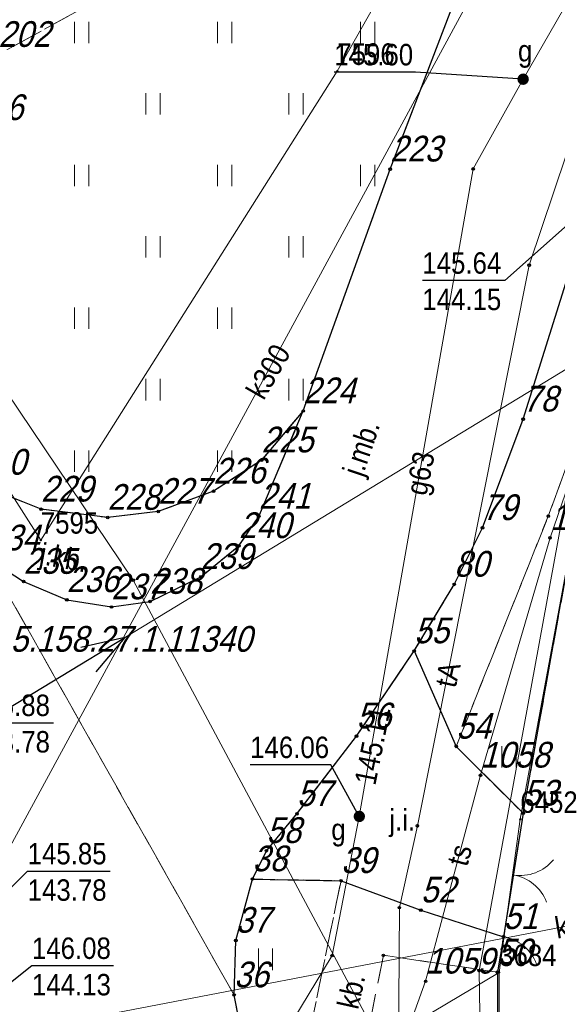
# Model space of a CAD drawing. Header units: metres. Extents: x 5551907 to 5556416, y 5709283 to 5712755.
# Tile 78 of 100: x 5554558 to 5554577, y 5710703 to 5710737. Entities that reach past the tile are written whole.
import ezdxf
from ezdxf.enums import TextEntityAlignment as Align

# ---------------------------------------------------------------- set-up
doc = ezdxf.new("R2010")
doc.units = ezdxf.units.M
for name, pattern in [('1.0_0.5', [1.5, 1, -0.5]), ('1.5_0.5', [2, 1.5, -0.5]), ('219-500', [0]), ('otob_500', [0]), ('otof_500', [0]), ('suep_nn_500', [0])]:
    doc.linetypes.add(name, pattern=pattern)
doc.layers.get('0').update_dxf_attribs({"color": 2, "lineweight": 5})
doc.styles.get("Standard").update_dxf_attribs({"font": 'Working1250', "width": 0.75})

# ---------------------------------------------------------------- blocks, each defined once
blk = doc.blocks.new('203')
at = {"linetype": 'Continuous', "lineweight": 0}
h = blk.add_hatch(color=0, dxfattribs=at)
edge = h.paths.add_edge_path()
edge.add_arc((0, 0), 0.045, 0, 360)
blk = doc.blocks.new('TU04')
at = {"color": 0, "linetype": 'Continuous', "lineweight": 13}
for p, q in [((0, 0), (0, 0.75)), ((0.5, 0), (0.5, 0.75))]:
    blk.add_line(p, q, dxfattribs=at)
blk = doc.blocks.new('US25')
at = {"linetype": 'Continuous', "lineweight": 0}
h = blk.add_hatch(color=0, dxfattribs=at)
edge = h.paths.add_edge_path()
edge.add_arc((0, 0), 0.2, 0, 360)
blk = doc.blocks.new('PW01')
at = {"linetype": 'Continuous', "lineweight": 13}
h = blk.add_hatch(color=0, dxfattribs=at)
edge = h.paths.add_edge_path()
edge.add_arc((0, 0), 0.045, 0, 360)
blk = doc.blocks.new('OK04')
at = {"color": 0, "linetype": 'Continuous', "lineweight": 0}
blk.add_arc((1.5, 0.001), 1.5, 120, 180, dxfattribs=at)
blk = doc.blocks.new('OK02')
at = {"color": 0, "linetype": 'Continuous', "lineweight": 0}
for centre, start, end in [((-1.5, 0), 0, 60), ((1.5, 0), 120, 180)]:
    blk.add_arc(centre, 1.5, start, end, dxfattribs=at)
blk = doc.blocks.new('SUEP1')
at = {"color": 0, "linetype": 'Continuous'}
for p, q in [((5, 0), (3.5, 0.5)), ((15, 0), (13.5, 0.5)), ((0, 0), (5, 0)), ((5, 0), (3.5, -0.5)), ((5, 0), (15, 0)), ((15, 0), (13.5, -0.5))]:
    blk.add_line(p, q, dxfattribs=at)
blk = doc.blocks.new('PIKIETAW1891')
at = {"color": 0}
blk.add_circle((0, 0), 0.045, dxfattribs=at)

msp = doc.modelspace()

# ---------------------------------------------------------------- linework, layer by layer
at = {"layer": '218-kontur użytku gruntowego', "color": 3, "linetype": 'CONTINUOUS', "lineweight": 18, "flags": 128}
for points in [[(5554577.75, 5710720.6), (5554575.66, 5710709.25)], [(5554575.66, 5710709.25), (5554577.75, 5710720.6)], [(5554575.66, 5710709.25), (5554574.92, 5710703.89)], [(5554574.92, 5710703.89), (5554575.66, 5710709.25)], [(5554574.92, 5710703.89), (5554574.89, 5710691.25)], [(5554574.89, 5710691.25), (5554574.92, 5710703.89)]]:
    msp.add_lwpolyline(points, dxfattribs=at)
at = {"layer": '219-działka ewidencyjna', "color": 7, "linetype": '219-500', "lineweight": 18, "flags": 128}
for points in [[(5554592.72, 5710776.86), (5554569.26, 5710735.43)], [(5554540.56, 5710747.79), (5554558.89, 5710719.02)], [(5554558.89, 5710719.02), (5554569.26, 5710735.43)], [(5554577.75, 5710720.6), (5554575.66, 5710709.25)], [(5554575.66, 5710709.25), (5554574.92, 5710703.89)], [(5554574.92, 5710703.89), (5554560.18, 5710695.12)], [(5554574.92, 5710703.89), (5554574.89, 5710691.25)]]:
    msp.add_lwpolyline(points, dxfattribs=at)
at = {"layer": 'brama', "color": 7, "linetype": 'otob_500', "lineweight": 18, "flags": 128}
msp.add_lwpolyline([(5554575.76, 5710709.46), (5554575.07, 5710705.14)], dxfattribs=at)
at = {"layer": 'chodnik', "color": 7, "linetype": '1.0_0.5', "lineweight": 18, "flags": 128}
for points in [[(5554554.93, 5710740.69), (5554557.41, 5710736.01), (5554562.06, 5710738.58), (5554559.52, 5710743.21)], [(5554573.42, 5710711.8), (5554576.64, 5710719.86), (5554577.66, 5710722.64), (5554579.4, 5710728.15), (5554580.13, 5710729.88), (5554581.21, 5710731.39), (5554582.42, 5710732.4), (5554583.59, 5710732.98), (5554589.47, 5710734.92), (5554591.16, 5710735.36), (5554589.5, 5710735.63), (5554587.49, 5710735.68), (5554585.51, 5710735.55), (5554583.51, 5710735.12), (5554581.99, 5710734.46), (5554580.33, 5710733.32), (5554579.03, 5710731.87), (5554577.94, 5710729.93), (5554577.25, 5710728.01), (5554575.76, 5710723.25), (5554574.34, 5710719.45), (5554573.35, 5710717.47), (5554571.95, 5710715.14)], [(5554570.46, 5710694.21), (5554571.83, 5710693.35), (5554573.99, 5710692.3), (5554574.9, 5710691.73), (5554574.86, 5710694.34), (5554574.03, 5710694.46), (5554572.98, 5710694.85), (5554571.85, 5710695.65), (5554571.13, 5710696.49), (5554570.54, 5710697.77), (5554570.16, 5710699.47), (5554570.28, 5710701.53), (5554570.87, 5710704.49), (5554574.86, 5710703.9), (5554575.07, 5710705.14), (5554572.18, 5710706.07), (5554569.39, 5710707.1), (5554568.29, 5710701.79), (5554566.41, 5710700.42), (5554569.64, 5710695.02)]]:
    msp.add_lwpolyline(points, close=True, dxfattribs=at)
at = {"layer": 'furtka', "color": 7, "linetype": 'otof_500', "lineweight": 18, "flags": 128}
msp.add_lwpolyline([(5554575.07, 5710705.14), (5554574.86, 5710703.9)], dxfattribs=at)
at = {"layer": 'jezdnia', "color": 7, "linetype": '1.5_0.5', "lineweight": 18, "flags": 128}
for points in [[(5554518.33, 5710769.05), (5554532.95, 5710743.99), (5554536.22, 5710738.38), (5554552.05, 5710711.22), (5554560.73, 5710695.29), (5554561.92, 5710693.81), (5554569.6, 5710680.85), (5554575.73, 5710670.65), (5554603.83, 5710627.01), (5554609.82, 5710629.69), (5554596.71, 5710647.84), (5554578.75, 5710672.96), (5554575.45, 5710680.03), (5554574.11, 5710683.4), (5554573.92, 5710684.32), (5554574.13, 5710685.01), (5554574.57, 5710685.19), (5554574.89, 5710691.25), (5554574.9, 5710691.73), (5554573.99, 5710692.3), (5554571.83, 5710693.35), (5554570.46, 5710694.21), (5554569.64, 5710695.02), (5554566.41, 5710700.42), (5554565.96, 5710701.56), (5554565.65, 5710703.1), (5554557.03, 5710718.39), (5554556.01, 5710719.47), (5554552.43, 5710725.14), (5554548.9, 5710731.54), (5554542.14, 5710743.53), (5554541.8, 5710744.15), (5554539.98, 5710747.24), (5554537.84, 5710750.92), (5554526.91, 5710768.76), (5554523.93, 5710773.48)], [(5554557.03, 5710718.39), (5554565.65, 5710703.1), (5554565.71, 5710705.01), (5554566.29, 5710707.16), (5554566.78, 5710708.15), (5554567.85, 5710709.44), (5554569.93, 5710712.16), (5554571.95, 5710715.14), (5554573.35, 5710717.47), (5554574.34, 5710719.45), (5554575.76, 5710723.25), (5554577.25, 5710728.01), (5554577.94, 5710729.93), (5554579.03, 5710731.87), (5554580.33, 5710733.32), (5554587.63, 5710749.73), (5554588.09, 5710751.34), (5554588.86, 5710752.96), (5554583.32, 5710757.25), (5554575.1, 5710742.43), (5554571.11, 5710732), (5554568.07, 5710723.54), (5554566.52, 5710719.85), (5554565.82, 5710718.82), (5554564.49, 5710717.74), (5554562.71, 5710716.87), (5554561.36, 5710716.68), (5554559.8, 5710716.93), (5554558.29, 5710717.57)], [(5554568.07, 5710723.54), (5554566.61, 5710721.82), (5554564.93, 5710720.73), (5554563, 5710720.02), (5554561.23, 5710719.81), (5554558.9, 5710720.1), (5554556.56, 5710721.04), (5554554.96, 5710722.2), (5554552.43, 5710725.14), (5554556.01, 5710719.47), (5554557.03, 5710718.39), (5554558.29, 5710717.57), (5554559.8, 5710716.93), (5554561.36, 5710716.68), (5554562.71, 5710716.87), (5554564.49, 5710717.74), (5554565.82, 5710718.82), (5554566.52, 5710719.85)], [(5554575.07, 5710705.14), (5554575.76, 5710709.46), (5554573.42, 5710711.8), (5554571.95, 5710715.14), (5554569.93, 5710712.16), (5554567.85, 5710709.44), (5554566.78, 5710708.15), (5554566.29, 5710707.16), (5554569.39, 5710707.1), (5554572.18, 5710706.07)]]:
    msp.add_lwpolyline(points, close=True, dxfattribs=at)
at = {"layer": 'krawężnik', "color": 7, "linetype": 'CONTINUOUS', "lineweight": 25, "flags": 128}
for points in [[(5554568.07, 5710723.54), (5554571.11, 5710732), (5554575.1, 5710742.43)], [(5554571.95, 5710715.14), (5554573.35, 5710717.47), (5554574.34, 5710719.45), (5554575.76, 5710723.25), (5554577.25, 5710728.01), (5554577.94, 5710729.93), (5554579.03, 5710731.87), (5554580.33, 5710733.32), (5554581.99, 5710734.46), (5554583.51, 5710735.12), (5554585.51, 5710735.55), (5554587.49, 5710735.68), (5554589.5, 5710735.63), (5554591.16, 5710735.36)], [(5554575.76, 5710709.46), (5554577.69, 5710720.22), (5554581.01, 5710729.78), (5554582.15, 5710731.42), (5554587.77, 5710733.81), (5554589.55, 5710734.63), (5554589.47, 5710734.92)], [(5554568.07, 5710723.54), (5554566.61, 5710721.82), (5554564.93, 5710720.73), (5554563, 5710720.02), (5554561.23, 5710719.81), (5554558.9, 5710720.1), (5554556.56, 5710721.04), (5554554.96, 5710722.2), (5554552.43, 5710725.14)], [(5554552.43, 5710725.14), (5554556.01, 5710719.47), (5554557.03, 5710718.39), (5554558.29, 5710717.57), (5554559.8, 5710716.93), (5554561.36, 5710716.68), (5554562.71, 5710716.87), (5554564.49, 5710717.74), (5554565.82, 5710718.82), (5554566.52, 5710719.85), (5554568.07, 5710723.54)], [(5554566.29, 5710707.16), (5554566.78, 5710708.15), (5554567.85, 5710709.44), (5554569.93, 5710712.16), (5554571.95, 5710715.14)], [(5554571.95, 5710715.14), (5554573.42, 5710711.8), (5554575.76, 5710709.46)], [(5554575.76, 5710709.46), (5554575.07, 5710705.14)], [(5554574.9, 5710691.73), (5554573.99, 5710692.3), (5554571.83, 5710693.35), (5554570.46, 5710694.21), (5554569.64, 5710695.02), (5554566.41, 5710700.42), (5554565.96, 5710701.56), (5554565.65, 5710703.1), (5554565.71, 5710705.01), (5554566.29, 5710707.16)], [(5554566.29, 5710707.16), (5554569.39, 5710707.1)], [(5554569.39, 5710707.1), (5554572.18, 5710706.07), (5554575.07, 5710705.14)], [(5554575.07, 5710705.14), (5554574.86, 5710703.9)], [(5554574.86, 5710703.9), (5554574.86, 5710694.34)]]:
    msp.add_lwpolyline(points, dxfattribs=at)
at = {"layer": 'przewód elektroenergetyczny niskiego napięcia', "color": 1, "linetype": 'suep_nn_500', "lineweight": 18, "flags": 128}
for points in [[(5554549.02, 5710707.82), (5554592.74, 5710734.42)], [(5554592.74, 5710734.42), (5554549.02, 5710707.82)]]:
    msp.add_lwpolyline(points, dxfattribs=at)
at = {"layer": 'przewód gazowy', "color": 40, "linetype": 'CONTINUOUS', "lineweight": 18, "flags": 128}
msp.add_lwpolyline([(5554562.62, 5710698.02), (5554566.63, 5710700.44), (5554569.08, 5710704.48), (5554570.03, 5710709.35), (5554574.01, 5710732.01), (5554575.76, 5710735.15), (5554579.54, 5710741.73)], dxfattribs=at)
at = {"layer": 'przewód kanalizacyjny', "color": 34, "linetype": 'CONTINUOUS', "lineweight": 18, "flags": 128}
for points in [[(5554576.92, 5710743.55), (5554556.08, 5710705.11)], [(5554554.89, 5710701.21), (5554579.77, 5710705.99), (5554587.41, 5710705.76)]]:
    msp.add_lwpolyline(points, dxfattribs=at)
at = {"layer": 'przewód telekomunikacyjny podziemny', "color": 30, "linetype": 'CONTINUOUS', "lineweight": 18, "flags": 128}
for points in [[(5554753.92, 5710904.95), (5554753.54, 5710901.37), (5554743.57, 5710891.01), (5554735.83, 5710881.98), (5554731.6, 5710872), (5554722.18, 5710863.67), (5554700.26, 5710846.81), (5554662.35, 5710825.56), (5554640.94, 5710811.21), (5554607.93, 5710779.86), (5554594.79, 5710763.74), (5554586.35, 5710752.68), (5554579.43, 5710738.95), (5554575.97, 5710728.64), (5554572.06, 5710709.02), (5554571.43, 5710706.16), (5554571.35, 5710694.58), (5554572.31, 5710691.69), (5554574.4, 5710692.69), (5554574.1, 5710694.64), (5554571.48, 5710700.1)], [(5554296.92, 5710834.75), (5554307.75, 5710833.84), (5554317.21, 5710833.83), (5554356.9, 5710836.65), (5554361, 5710837.04), (5554369.52, 5710837.23), (5554386.11, 5710836.9), (5554394.5, 5710835.65), (5554412.61, 5710830.86), (5554421.2, 5710828.39), (5554430.33, 5710825.06), (5554451.4, 5710816.48), (5554464.2, 5710811), (5554481.18, 5710802.85), (5554496.83, 5710794.44), (5554506.51, 5710787.97), (5554515.88, 5710781.61), (5554520.23, 5710777.65), (5554530.54, 5710765.02), (5554534.16, 5710759.48), (5554549.27, 5710736.72), (5554562.12, 5710717.62), (5554571.48, 5710700.1)], [(5554574.4, 5710692.69), (5554574.22, 5710703.95), (5554577.37, 5710721.13), (5554579.26, 5710728.31), (5554581.49, 5710733.37), (5554586.83, 5710747.81), (5554602.32, 5710769.01)], [(5554592.74, 5710734.42), (5554592.52, 5710734.58), (5554589.4, 5710735.12), (5554587.15, 5710734.02), (5554584.18, 5710732.81), (5554581.94, 5710731.73), (5554580.69, 5710730.04), (5554579.34, 5710726.78), (5554576.7, 5710719.1), (5554574.27, 5710710.79), (5554572.35, 5710703.58), (5554570.59, 5710698.68), (5554560.83, 5710694.08), (5554560.1, 5710695.33), (5554552.23, 5710690.54), (5554545.26, 5710685.53), (5554536.07, 5710679.29), (5554537.92, 5710674.67)]]:
    msp.add_lwpolyline(points, dxfattribs=at)
at = {"layer": 'rzedna-Atr2', "color": 7, "flags": 128}
for points in [[(5554575.76, 5710735.15), (5554572, 5710735.4), (5554569.152, 5710735.4)], [(5554577.63, 5710730.33), (5554575.12, 5710728.11), (5554572.234, 5710728.11)], [(5554555.26, 5710711.6), (5554556.45, 5710712.63), (5554559.336, 5710712.63)], [(5554570.03, 5710709.35), (5554569.03, 5710711.16), (5554566.213, 5710711.16)], [(5554556.08, 5710705.11), (5554558.43, 5710707.44), (5554561.316, 5710707.44)], [(5554554.89, 5710701.21), (5554558.58, 5710704.13), (5554561.428, 5710704.13)]]:
    msp.add_lwpolyline(points, dxfattribs=at)
at = {"layer": 'trawnik', "color": 7, "linetype": '1.0_0.5', "lineweight": 18, "flags": 128}
for points in [[(5554549.6, 5710737.42), (5554548.93, 5710736.5), (5554548.59, 5710735.06), (5554548.47, 5710733.21), (5554548.9, 5710731.54), (5554552.43, 5710725.14), (5554554.96, 5710722.2), (5554556.56, 5710721.04), (5554558.9, 5710720.1), (5554561.23, 5710719.81), (5554563, 5710720.02), (5554564.93, 5710720.73), (5554566.61, 5710721.82), (5554568.07, 5710723.54), (5554571.11, 5710732), (5554575.1, 5710742.43), (5554575.37, 5710743.43), (5554575.17, 5710745.04), (5554574.58, 5710746.23), (5554573.22, 5710747.8), (5554571.98, 5710748.64), (5554570.99, 5710749), (5554570.15, 5710748.98), (5554569.53, 5710748.58), (5554569.32, 5710748), (5554569.3, 5710747.24), (5554569.54, 5710746.43), (5554571.11, 5710743.5), (5554562.06, 5710738.58), (5554557.41, 5710736.01), (5554552.82, 5710733.54), (5554551.33, 5710736.33), (5554550.77, 5710737.18), (5554550.25, 5710737.52)], [(5554575.76, 5710709.46), (5554577.69, 5710720.22), (5554581.01, 5710729.78), (5554582.15, 5710731.42), (5554587.77, 5710733.81), (5554589.55, 5710734.63), (5554589.47, 5710734.92), (5554583.59, 5710732.98), (5554582.42, 5710732.4), (5554581.21, 5710731.39), (5554580.13, 5710729.88), (5554579.4, 5710728.15), (5554577.66, 5710722.64), (5554576.64, 5710719.86), (5554573.42, 5710711.8)], [(5554566.29, 5710707.16), (5554565.71, 5710705.01), (5554565.65, 5710703.1), (5554565.96, 5710701.56), (5554566.41, 5710700.42), (5554568.29, 5710701.79), (5554569.39, 5710707.1)], [(5554570.87, 5710704.49), (5554570.28, 5710701.53), (5554570.16, 5710699.47), (5554570.54, 5710697.77), (5554571.13, 5710696.49), (5554571.85, 5710695.65), (5554572.98, 5710694.85), (5554574.03, 5710694.46), (5554574.86, 5710694.34), (5554574.86, 5710703.9)]]:
    msp.add_lwpolyline(points, close=True, dxfattribs=at)

# ---------------------------------------------------------------- block references
at = {"layer": '203-punkt graniczny', "color": 7, "linetype": 'CONTINUOUS', "lineweight": 18}
for p in [(5554569.26, 5710735.43), (5554558.89, 5710719.02), (5554575.66, 5710709.25), (5554574.92, 5710703.89)]:
    msp.add_blockref('203', p, dxfattribs=at)
at = {"layer": 'brama', "color": 7, "linetype": 'CONTINUOUS', "lineweight": 18, "rotation": 260.925}
msp.add_blockref('OK02', (5554575.415, 5710707.3), dxfattribs=at)
at = {"layer": 'furtka', "color": 7, "linetype": 'CONTINUOUS', "lineweight": 18, "rotation": 260.388}
msp.add_blockref('OK04', (5554575.07, 5710705.14), dxfattribs=at)
at = {"layer": 'przewód elektroenergetyczny niskiego napięcia', "color": 1, "linetype": 'CONTINUOUS', "lineweight": 18, "rotation": 31.317}
msp.add_blockref('SUEP1', (5554549.02, 5710707.82), dxfattribs=at)
at = {"layer": 'Punkt roboczy BDOT GESUT K1', "color": 6, "linetype": 'CONTINUOUS', "lineweight": 18}
for p in [(5554575.76, 5710735.15), (5554575.76, 5710735.15), (5554571.11, 5710732), (5554571.11, 5710732), (5554571.11, 5710732), (5554574.01, 5710732.01), (5554575.97, 5710728.64), (5554568.07, 5710723.54), (5554568.07, 5710723.54), (5554568.07, 5710723.54), (5554568.07, 5710723.54), (5554568.07, 5710723.54), (5554568.07, 5710723.54), (5554575.76, 5710723.25), (5554575.76, 5710723.25), (5554575.76, 5710723.25), (5554566.61, 5710721.82), (5554566.61, 5710721.82), (5554566.61, 5710721.82), (5554564.93, 5710720.73), (5554564.93, 5710720.73), (5554564.93, 5710720.73), (5554558.9, 5710720.1), (5554558.9, 5710720.1), (5554558.9, 5710720.1), (5554561.23, 5710719.81), (5554561.23, 5710719.81), (5554561.23, 5710719.81), (5554563, 5710720.02), (5554563, 5710720.02), (5554563, 5710720.02), (5554566.52, 5710719.85), (5554566.52, 5710719.85), (5554566.52, 5710719.85), (5554576.64, 5710719.86), (5554576.64, 5710719.86), (5554574.34, 5710719.45), (5554574.34, 5710719.45), (5554574.34, 5710719.45), (5554576.7, 5710719.1), (5554565.82, 5710718.82), (5554565.82, 5710718.82), (5554565.82, 5710718.82), (5554564.49, 5710717.74), (5554564.49, 5710717.74), (5554564.49, 5710717.74), (5554558.29, 5710717.57), (5554558.29, 5710717.57), (5554558.29, 5710717.57), (5554562.12, 5710717.62), (5554573.35, 5710717.47), (5554573.35, 5710717.47), (5554573.35, 5710717.47), (5554559.8, 5710716.93), (5554559.8, 5710716.93), (5554559.8, 5710716.93), (5554561.36, 5710716.68), (5554561.36, 5710716.68), (5554561.36, 5710716.68), (5554562.71, 5710716.87), (5554562.71, 5710716.87), (5554562.71, 5710716.87), (5554571.95, 5710715.14), (5554571.95, 5710715.14), (5554571.95, 5710715.14), (5554571.95, 5710715.14), (5554571.95, 5710715.14), (5554571.95, 5710715.14), (5554569.93, 5710712.16), (5554569.93, 5710712.16), (5554569.93, 5710712.16), (5554573.42, 5710711.8), (5554573.42, 5710711.8), (5554573.42, 5710711.8), (5554573.42, 5710711.8), (5554574.27, 5710710.79), (5554567.85, 5710709.44), (5554567.85, 5710709.44), (5554567.85, 5710709.44), (5554575.76, 5710709.46), (5554575.76, 5710709.46), (5554575.76, 5710709.46), (5554575.76, 5710709.46), (5554575.76, 5710709.46), (5554575.76, 5710709.46), (5554570.03, 5710709.35), (5554570.03, 5710709.35), (5554570.03, 5710709.35), (5554572.06, 5710709.02), (5554566.78, 5710708.15), (5554566.78, 5710708.15), (5554566.78, 5710708.15), (5554566.29, 5710707.16), (5554566.29, 5710707.16), (5554566.29, 5710707.16), (5554566.29, 5710707.16), (5554566.29, 5710707.16), (5554566.29, 5710707.16), (5554569.39, 5710707.1), (5554569.39, 5710707.1), (5554569.39, 5710707.1), (5554569.39, 5710707.1), (5554569.39, 5710707.1), (5554571.43, 5710706.16), (5554572.18, 5710706.07), (5554572.18, 5710706.07), (5554572.18, 5710706.07), (5554565.71, 5710705.01), (5554565.71, 5710705.01), (5554565.71, 5710705.01), (5554575.07, 5710705.14), (5554575.07, 5710705.14), (5554575.07, 5710705.14), (5554575.07, 5710705.14), (5554575.07, 5710705.14), (5554575.07, 5710705.14), (5554575.07, 5710705.14), (5554569.08, 5710704.48), (5554570.87, 5710704.49), (5554570.87, 5710704.49), (5554574.22, 5710703.95), (5554572.35, 5710703.58), (5554574.86, 5710703.9), (5554574.86, 5710703.9), (5554574.86, 5710703.9), (5554574.86, 5710703.9), (5554574.86, 5710703.9), (5554565.65, 5710703.1), (5554565.65, 5710703.1), (5554565.65, 5710703.1), (5554565.65, 5710703.1)]:
    msp.add_blockref('PIKIETAW1891', p, dxfattribs=at)
at = {"layer": 'rzedna', "color": 40, "linetype": 'CONTINUOUS', "lineweight": 18}
for p in [(5554575.76, 5710735.15), (5554570.03, 5710709.35), (5554570.03, 5710709.35)]:
    msp.add_blockref('PW01', p, dxfattribs=at)
at = {"layer": 'trawnik', "color": 7, "linetype": 'CONTINUOUS', "lineweight": 18}
for p in [(5554560.069, 5710736.409), (5554565.069, 5710736.409), (5554570.069, 5710736.409), (5554562.569, 5710733.909), (5554567.569, 5710733.909), (5554560.069, 5710731.409), (5554565.069, 5710731.409), (5554570.069, 5710731.409), (5554562.569, 5710728.909), (5554567.569, 5710728.909), (5554560.069, 5710726.409), (5554565.069, 5710726.409), (5554562.569, 5710723.909), (5554567.569, 5710723.909), (5554560.069, 5710721.409), (5554565.069, 5710721.409), (5554575.019, 5710711.059), (5554566.499, 5710703.975)]:
    msp.add_blockref('TU04', p, dxfattribs=at)
at = {"layer": 'zasuwa lub zawór', "color": 40, "linetype": 'CONTINUOUS', "lineweight": 18}
for p in [(5554575.76, 5710735.15), (5554570.03, 5710709.35)]:
    msp.add_blockref('US25', p, dxfattribs=at)

# ---------------------------------------------------------------- texts
at = {"layer": '203-punkt graniczny-Atr103', "color": 7, "width": 0.9}
for s, p in [('7596', (5554569.26, 5710735.43)), ('7596', (5554569.26, 5710735.43)), ('7595', (5554558.89, 5710719.02)), ('7595', (5554558.89, 5710719.02)), ('6452', (5554575.66, 5710709.25)), ('6452', (5554575.66, 5710709.25)), ('3684', (5554574.92, 5710703.89)), ('3684', (5554574.92, 5710703.89))]:
    msp.add_text(s, height=0.75, dxfattribs=at).set_placement(p, align=Align.BOTTOM_LEFT)
at = {"layer": 'chodnik-Atr17', "color": 7, "width": 0.9}
msp.add_text('ch.kb.', height=0.75, rotation=77.389, dxfattribs=at).set_placement((5554569.72, 5710701.39))
at = {"layer": 'jezdnia-Atr17', "color": 7, "width": 0.9}
msp.add_text('j.mb.', height=0.75, rotation=71.311, dxfattribs=at).set_placement((5554570.14, 5710721.2))
msp.add_text('j.kb.', height=0.75, rotation=-10.597, dxfattribs=at).set_placement((5554558.88, 5710718.56), align=Align.MIDDLE_LEFT)
msp.add_text('j.i.', height=0.75, dxfattribs=at).set_placement((5554571.08, 5710708.85))
at = {"layer": 'przewód gazowy-Atr1', "color": 40, "width": 0.9}
msp.add_text('g63', height=0.75, rotation=78.719, dxfattribs=at).set_placement((5554572.01, 5710720.62), align=Align.MIDDLE_LEFT)
at = {"layer": 'przewód kanalizacyjny-Atr1', "color": 34, "width": 0.9}
for s, rotation, p in [('k300', 60.228, (5554566.36, 5710724.07)), ('ks', 9.566, (5554576.88, 5710705.44))]:
    msp.add_text(s, height=0.75, rotation=rotation, dxfattribs=at).set_placement(p, align=Align.MIDDLE_LEFT)
at = {"layer": 'przewód telekomunikacyjny podziemny-Atr1', "color": 30, "width": 0.9}
for s, rotation, p in [('tA', 77.409, (5554573.03, 5710713.9)), ('ts', 75.088, (5554573.44, 5710707.66))]:
    msp.add_text(s, height=0.75, rotation=rotation, dxfattribs=at).set_placement(p, align=Align.MIDDLE_LEFT)
at = {"layer": 'Punkt roboczy BDOT GESUT K1-Atr103', "color": 6, "oblique": 15, "width": 0.9}
for s, p in [('202', (5554557.41, 5710736.01)), ('6', (5554557.67, 5710733.45)), ('223', (5554571.11, 5710732)), ('224', (5554568.07, 5710723.54)), ('224', (5554568.07, 5710723.54)), ('224', (5554568.07, 5710723.54)), ('78', (5554575.76, 5710723.25)), ('225', (5554566.61, 5710721.82)), ('230', (5554556.56, 5710721.04)), ('226', (5554564.93, 5710720.73)), ('229', (5554558.9, 5710720.1)), ('227', (5554563, 5710720.02)), ('228', (5554561.23, 5710719.81)), ('241', (5554566.52, 5710719.85)), ('79', (5554574.34, 5710719.45)), ('1057', (5554576.7, 5710719.1)), ('240', (5554565.82, 5710718.82)), ('234', (5554557.03, 5710718.39)), ('239', (5554564.49, 5710717.74)), ('235', (5554558.29, 5710717.57)), ('80', (5554573.35, 5710717.47)), ('236', (5554559.8, 5710716.93)), ('237', (5554561.36, 5710716.68)), ('238', (5554562.71, 5710716.87)), ('55', (5554571.95, 5710715.14)), ('55', (5554571.95, 5710715.14)), ('55', (5554571.95, 5710715.14)), ('56', (5554569.93, 5710712.16)), ('54', (5554573.42, 5710711.8)), ('1058', (5554574.27, 5710710.79)), ('57', (5554567.85, 5710709.44)), ('53', (5554575.76, 5710709.46)), ('53', (5554575.76, 5710709.46)), ('53', (5554575.76, 5710709.46)), ('58', (5554566.78, 5710708.15)), ('38', (5554566.29, 5710707.16)), ('38', (5554566.29, 5710707.16)), ('38', (5554566.29, 5710707.16)), ('39', (5554569.39, 5710707.1)), ('39', (5554569.39, 5710707.1)), ('52', (5554572.18, 5710706.07)), ('37', (5554565.71, 5710705.01)), ('51', (5554575.07, 5710705.14)), ('51', (5554575.07, 5710705.14)), ('51', (5554575.07, 5710705.14)), ('50', (5554574.86, 5710703.9)), ('50', (5554574.86, 5710703.9)), ('1059', (5554572.35, 5710703.58)), ('36', (5554565.65, 5710703.1))]:
    msp.add_text(s, height=0.9, dxfattribs=at).set_placement(p, align=Align.BOTTOM_LEFT)
at = {"layer": 'rzedna-Atr2', "color": 40, "width": 0.9}
for s, p in [('145.60', (5554569.152, 5710735.408)), ('146.06', (5554566.213, 5710711.168))]:
    msp.add_text(s, height=0.75, dxfattribs=at).set_placement(p, align=Align.BOTTOM_LEFT)
at = {"layer": 'rzedna-Atr2', "color": 34, "width": 0.9}
for s, p in [('145.64', (5554572.234, 5710728.118)), ('145.88', (5554556.45, 5710712.638)), ('145.85', (5554558.43, 5710707.448)), ('146.08', (5554558.58, 5710704.138))]:
    msp.add_text(s, height=0.75, dxfattribs=at).set_placement(p, align=Align.BOTTOM_LEFT)
at = {"layer": 'rzedna-Atr2', "color": 40, "width": 0.9}
msp.add_text('145.11', height=0.75, rotation=78.719, dxfattribs=at).set_placement((5554570.22, 5710710.48), align=Align.MIDDLE_LEFT)
at = {"layer": 'rzedna-Atr3', "color": 34, "width": 0.9}
for s, p in [('144.15', (5554572.234, 5710726.843)), ('143.78', (5554556.45, 5710711.362)), ('143.78', (5554558.43, 5710706.173)), ('144.13', (5554558.58, 5710702.862))]:
    msp.add_text(s, height=0.75, dxfattribs=at).set_placement(p, align=Align.BOTTOM_LEFT)
at = {"layer": 'Szczegółowa osnowa geodezyjna pozioma-Atr103', "color": 7, "oblique": 15, "width": 0.9}
msp.add_text('5.158.27.1.11340', height=0.9, dxfattribs=at).set_placement((5554557.832, 5710714.843), align=Align.BOTTOM_LEFT)
at = {"layer": 'zasuwa lub zawór-Atr17', "color": 40, "width": 0.9}
for p in [(5554575.58, 5710735.77), (5554569.05, 5710708.52)]:
    msp.add_text('g', height=0.75, dxfattribs=at).set_placement(p)

doc.saveas('drawing.dxf')
